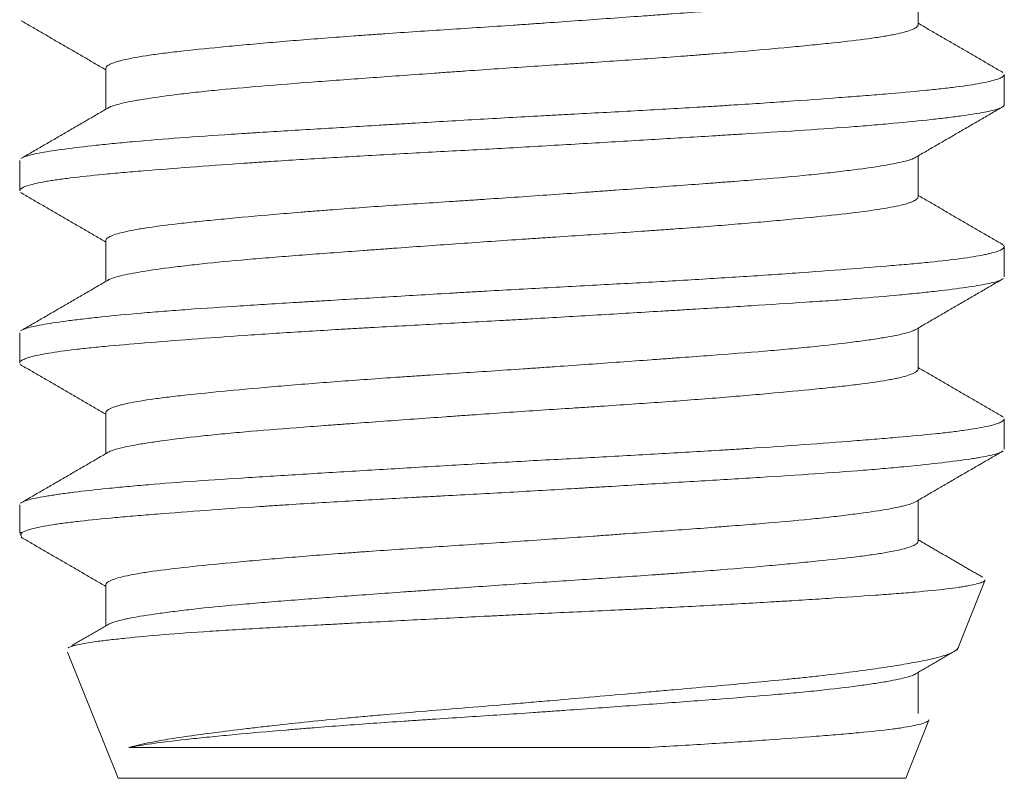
# Model space of a CAD drawing. Header units: millimetres. Extents: x 25 to 1460, y 35 to 806.
# Tile 23 of 46: x 761.68 to 765.68, y 411.65 to 414.74. Entities that reach past the tile are written whole.
import ezdxf

# ---------------------------------------------------------------- set-up
doc = ezdxf.new("R2010")
doc.units = ezdxf.units.MM
doc.layers.add('1', color=7, linetype='Continuous', true_color=0xffffff)

msp = doc.modelspace()

# ---------------------------------------------------------------- linework, layer by layer
at = {"layer": '1', "color": 155, "linetype": 'Continuous', "lineweight": 18}
for p, q in [((765.3267, 414.7179), (765.3267, 414.8847)), ((762.0267, 414.5413), (762.0267, 414.3744)), ((765.6767, 414.3934), (765.6767, 414.5154)), ((765.3267, 414.0176), (765.3267, 414.1846)), ((761.6767, 414.1658), (761.6767, 414.0429)), ((762.0267, 413.8412), (762.0267, 413.6744)), ((765.6767, 413.6935), (765.6767, 413.8158)), ((761.6767, 413.4654), (761.6767, 413.3435)), ((765.3267, 413.3181), (765.3267, 413.4846)), ((762.0267, 413.141), (762.0267, 412.9743)), ((765.6767, 412.993), (765.6767, 413.1156)), ((765.3267, 412.6176), (765.3267, 412.7846)), ((761.6767, 412.766), (761.6767, 412.6545)), ((761.6869, 412.6545), (761.6767, 412.6545)), ((761.6767, 412.6545), (761.6858, 412.6316)), ((765.4853, 412.176), (765.5966, 412.4544)), ((762.0267, 412.4414), (762.0267, 412.2743)), ((761.8715, 412.1673), (762.0767, 411.6545)), ((765.3267, 411.9179), (765.3267, 412.0847)), ((765.2767, 411.6545), (765.371, 411.8903)), ((764.2214, 411.7795), (762.12, 411.7795)), ((765.2767, 411.6545), (762.0767, 411.6545))]:
    msp.add_line(p, q, dxfattribs=at)
for points, knots in [([(765.314, 414.8773), (765.3089, 414.8746), (765.3021, 414.8719), (765.2892, 414.8677), (765.2843, 414.8662), (765.2737, 414.8634), (765.2679, 414.8619), (765.2373, 414.8547), (765.2061, 414.8489), (765.1496, 414.8399), (765.1291, 414.8368), (765.0959, 414.8322), (765.0843, 414.8307), (765.0606, 414.8276), (765.0484, 414.826), (764.9856, 414.8183), (764.93, 414.8121), (764.8386, 414.8031), (764.8069, 414.8001), (764.7406, 414.7942), (764.706, 414.7913), (764.5996, 414.7826), (764.5252, 414.7769), (764.4084, 414.7682), (764.3487, 414.7638), (764.2871, 414.7593), (764.2455, 414.7563), (764.2245, 414.7547), (764.1191, 414.7471), (764.0335, 414.7409), (763.9032, 414.7316), (763.8377, 414.727), (763.7714, 414.7223), (763.727, 414.7193), (763.7047, 414.7178), (763.5932, 414.7102), (763.4171, 414.6987), (763.2455, 414.6874), (763.1396, 414.68), (763.1186, 414.6786), (763.0769, 414.6756), (763.0564, 414.6741), (762.9952, 414.6697), (762.9553, 414.6667), (762.8381, 414.6576), (762.7634, 414.6515), (762.6742, 414.6437), (762.6566, 414.6421), (762.6219, 414.639), (762.6049, 414.6375), (762.555, 414.6329), (762.523, 414.6299), (762.431, 414.621), (762.3749, 414.6153), (762.3114, 414.6081), (762.299, 414.6066), (762.275, 414.6037), (762.2634, 414.6022), (762.2297, 414.5979), (762.209, 414.595), (762.1517, 414.5861), (762.1199, 414.5802), (762.0885, 414.5725), (762.0826, 414.5709), (762.0717, 414.5678), (762.0666, 414.5663), (762.0529, 414.5616), (762.0455, 414.5585), (762.0311, 414.5504), (762.0267, 414.5456), (762.0267, 414.5409)], [0, 0, 0, 0, 0.025362, 0.025362, 0.038683, 0.038683, 0.052003, 0.052003, 0.105286, 0.105286, 0.131927, 0.131927, 0.145247, 0.145247, 0.158568, 0.158568, 0.21185, 0.21185, 0.238491, 0.238491, 0.265132, 0.265132, 0.318414, 0.318414, 0.345055, 0.358376, 0.358376, 0.371697, 0.371697, 0.424979, 0.424979, 0.45162, 0.46494, 0.46494, 0.478261, 0.478261, 0.531543, 0.584825, 0.584825, 0.598146, 0.598146, 0.611466, 0.611466, 0.638107, 0.638107, 0.69139, 0.69139, 0.70471, 0.70471, 0.718031, 0.718031, 0.744672, 0.744672, 0.797954, 0.797954, 0.811275, 0.811275, 0.824595, 0.824595, 0.851236, 0.851236, 0.904518, 0.904518, 0.917839, 0.917839, 0.931159, 0.931159, 0.957801, 0.957801, 1, 1, 1, 1]), ([(762.0369, 414.3803), (762.0373, 414.3805), (762.0377, 414.3808), (762.0483, 414.3866), (762.0652, 414.3922), (762.1004, 414.4006), (762.1138, 414.4035), (762.1365, 414.4078), (762.1445, 414.4093), (762.1612, 414.4122), (762.17, 414.4137), (762.2157, 414.4211), (762.258, 414.4271), (762.3302, 414.4361), (762.3684, 414.4407), (762.4099, 414.4452), (762.4383, 414.4482), (762.4529, 414.4498), (762.5272, 414.4572), (762.5909, 414.4629), (762.7269, 414.4742), (762.7991, 414.4798), (762.9522, 414.4913), (763.0311, 414.4971), (763.1934, 414.5089), (763.2767, 414.515), (763.3838, 414.5226), (763.4054, 414.5242), (763.4486, 414.5273), (763.4702, 414.5288), (763.5349, 414.5334), (763.5781, 414.5364), (763.7076, 414.5453), (763.7939, 414.551), (763.9018, 414.558), (763.9234, 414.5594), (763.9666, 414.5623), (763.9881, 414.5637), (764.0521, 414.5679), (764.0942, 414.5707), (764.2188, 414.5792), (764.2997, 414.5849), (764.3978, 414.5923), (764.4173, 414.5938), (764.456, 414.5968), (764.4753, 414.5983), (764.5322, 414.6028), (764.5691, 414.6059), (764.6765, 414.6149), (764.7438, 414.621), (764.8384, 414.6299), (764.8689, 414.6328), (764.913, 414.6372), (764.9274, 414.6386), (764.9554, 414.6415), (764.969, 414.6429), (765.0354, 414.65), (765.0826, 414.6556), (765.1449, 414.6641), (765.1642, 414.667), (765.191, 414.6714), (765.1995, 414.6728), (765.2158, 414.6758), (765.2236, 414.6773), (765.2601, 414.6848), (765.2826, 414.6908), (765.3064, 414.6999), (765.3159, 414.7045), (765.3215, 414.709), (765.3244, 414.7121), (765.3255, 414.7136), (765.3265, 414.7161), (765.3267, 414.7171), (765.3267, 414.7181)], [0, 0, 0, 0, 0.002082, 0.002082, 0.054144, 0.054144, 0.080175, 0.080175, 0.09319, 0.09319, 0.106206, 0.106206, 0.158267, 0.158267, 0.184298, 0.197314, 0.197314, 0.210329, 0.210329, 0.262391, 0.262391, 0.314452, 0.314452, 0.366514, 0.366514, 0.418576, 0.418576, 0.431591, 0.431591, 0.444606, 0.444606, 0.470637, 0.470637, 0.522699, 0.522699, 0.535714, 0.535714, 0.54873, 0.54873, 0.574761, 0.574761, 0.626822, 0.626822, 0.639838, 0.639838, 0.652853, 0.652853, 0.678884, 0.678884, 0.730945, 0.730945, 0.756976, 0.756976, 0.769992, 0.769992, 0.783007, 0.783007, 0.835069, 0.835069, 0.8611, 0.8611, 0.874115, 0.874115, 0.88713, 0.88713, 0.939192, 0.939192, 0.965223, 0.978238, 0.978238, 0.991254, 0.991254, 1, 1, 1, 1]), ([(761.6863, 414.1768), (761.6907, 414.1792), (761.6966, 414.1815), (761.7112, 414.1862), (761.72, 414.1886), (761.7404, 414.1933), (761.7521, 414.1957), (761.7917, 414.2029), (761.8235, 414.2078), (761.8976, 414.2177), (761.9399, 414.2227), (762.0112, 414.2305), (762.0363, 414.233), (762.0893, 414.2383), (762.1168, 414.2408), (762.2026, 414.2485), (762.2639, 414.2535), (762.3946, 414.2632), (762.464, 414.2679), (762.5561, 414.2739), (762.5748, 414.2751), (762.6123, 414.2774), (762.6691, 414.281), (762.7272, 414.2846), (762.8454, 414.2918), (762.9267, 414.2968), (763.0522, 414.3043), (763.0947, 414.3069), (763.1594, 414.3108), (763.1811, 414.3121), (763.2245, 414.3147), (763.2462, 414.316), (763.355, 414.3224), (763.4427, 414.3276), (763.619, 414.3379), (763.7078, 414.3428), (763.8194, 414.3489), (763.8418, 414.3501), (763.8863, 414.3525), (763.9528, 414.3561), (764.0185, 414.3596), (764.1488, 414.3666), (764.2342, 414.3713), (764.3603, 414.3785), (764.4019, 414.3809), (764.4639, 414.3846), (764.4845, 414.3859), (764.5252, 414.3884), (764.5453, 414.3897), (764.6451, 414.3959), (764.7981, 414.4061), (764.9382, 414.4165), (765.0217, 414.4229), (765.0382, 414.4241), (765.0707, 414.4267), (765.0866, 414.4279), (765.1335, 414.4316), (765.1636, 414.4341), (765.2502, 414.4412), (765.3033, 414.4459), (765.376, 414.453), (765.399, 414.4554), (765.4427, 414.4602), (765.4634, 414.4627), (765.5209, 414.47), (765.5861, 414.4799), (765.6292, 414.4903), (765.6529, 414.4981), (765.6594, 414.5007), (765.6693, 414.5059), (765.6727, 414.5085), (765.676, 414.5127), (765.6767, 414.5144), (765.6767, 414.5161)], [0, 0, 0, 0, 0.022067, 0.022067, 0.043958, 0.043958, 0.065849, 0.065849, 0.109632, 0.109632, 0.153415, 0.153415, 0.175306, 0.175306, 0.197198, 0.197198, 0.240981, 0.240981, 0.284764, 0.284764, 0.295709, 0.295709, 0.306655, 0.328546, 0.328546, 0.372329, 0.372329, 0.394221, 0.394221, 0.405166, 0.405166, 0.416112, 0.416112, 0.459895, 0.459895, 0.503678, 0.503678, 0.514623, 0.514623, 0.525569, 0.547461, 0.547461, 0.591243, 0.591243, 0.613135, 0.613135, 0.624081, 0.624081, 0.635026, 0.635026, 0.678809, 0.722592, 0.722592, 0.733538, 0.733538, 0.744483, 0.744483, 0.766375, 0.766375, 0.810158, 0.810158, 0.832049, 0.832049, 0.85394, 0.85394, 0.897723, 0.941506, 0.941506, 0.963398, 0.963398, 0.985289, 0.985289, 1, 1, 1, 1]), ([(765.6767, 414.3929), (765.6767, 414.3923), (765.6766, 414.3916), (765.6755, 414.3885), (765.6733, 414.3861), (765.6676, 414.3825), (765.6653, 414.3813), (765.66, 414.3789), (765.657, 414.3777), (765.6402, 414.3718), (765.621, 414.3671), (765.5713, 414.3577), (765.5409, 414.3528), (765.4955, 414.3466), (765.4861, 414.3453), (765.4666, 414.3428), (765.4364, 414.339), (765.4034, 414.3352), (765.3338, 414.3275), (765.2826, 414.3224), (765.1986, 414.3147), (765.1693, 414.3121), (765.1236, 414.3083), (765.108, 414.3071), (765.0764, 414.3046), (765.0604, 414.3033), (764.9791, 414.2972), (764.842, 414.2878), (764.6912, 414.2784), (764.5926, 414.2723), (764.5726, 414.2711), (764.5323, 414.2686), (764.4716, 414.2649), (764.4099, 414.2612), (764.2852, 414.2537), (764.2004, 414.2486), (764.0707, 414.2408), (764.0271, 414.2382), (763.9389, 414.233), (763.8943, 414.2304), (763.761, 414.2226), (763.6724, 414.2176), (763.4958, 414.208), (763.4077, 414.2033), (763.2761, 414.1962), (763.2321, 414.1939), (763.1456, 414.1891), (763.1028, 414.1867), (762.9764, 414.1795), (762.8942, 414.1747), (762.7744, 414.1672), (762.735, 414.1647), (762.6767, 414.1609), (762.6574, 414.1596), (762.6192, 414.157), (762.6002, 414.1557), (762.5068, 414.1492), (762.436, 414.1441), (762.3023, 414.1339), (762.2392, 414.1289), (762.1653, 414.1229), (762.1508, 414.1217), (762.1223, 414.1193), (762.1082, 414.1181), (762.0672, 414.1145), (762.0412, 414.1121), (761.967, 414.105), (761.9227, 414.1003), (761.8639, 414.093), (761.8456, 414.0906), (761.82, 414.0869), (761.8119, 414.0856), (761.7962, 414.0831), (761.7886, 414.0818), (761.7529, 414.0754), (761.7077, 414.0651), (761.6854, 414.0547), (761.6788, 414.0484), (761.6779, 414.0471), (761.6769, 414.0449), (761.6767, 414.0439), (761.6767, 414.0429)], [0, 0, 0, 0, 0.005769, 0.005769, 0.026977, 0.026977, 0.037581, 0.037581, 0.048185, 0.048185, 0.090601, 0.090601, 0.133017, 0.133017, 0.143621, 0.143621, 0.154225, 0.175433, 0.175433, 0.217849, 0.217849, 0.239057, 0.239057, 0.249661, 0.249661, 0.260265, 0.260265, 0.302681, 0.345097, 0.345097, 0.355701, 0.355701, 0.366305, 0.387513, 0.387513, 0.429929, 0.429929, 0.451137, 0.451137, 0.472345, 0.472345, 0.514761, 0.514761, 0.557177, 0.557177, 0.578385, 0.578385, 0.599593, 0.599593, 0.642009, 0.642009, 0.663217, 0.663217, 0.673821, 0.673821, 0.684425, 0.684425, 0.726841, 0.726841, 0.769257, 0.769257, 0.779861, 0.779861, 0.790465, 0.790465, 0.811673, 0.811673, 0.854089, 0.854089, 0.875297, 0.875297, 0.885901, 0.885901, 0.896505, 0.896505, 0.938921, 0.981337, 0.981337, 0.991941, 0.991941, 1, 1, 1, 1]), ([(765.3159, 414.1784), (765.3062, 414.1728), (765.2901, 414.1674), (765.256, 414.159), (765.2425, 414.1561), (765.212, 414.1502), (765.1951, 414.1472), (765.1399, 414.1382), (765.0969, 414.1321), (765.0234, 414.1229), (764.9973, 414.1198), (764.9558, 414.1151), (764.9416, 414.1136), (764.9126, 414.1105), (764.8977, 414.1089), (764.8222, 414.1014), (764.7572, 414.0956), (764.6527, 414.0869), (764.6167, 414.0841), (764.5609, 414.0797), (764.542, 414.0783), (764.5037, 414.0754), (764.4844, 414.0739), (764.387, 414.0666), (764.3064, 414.0607), (764.1818, 414.0516), (764.1185, 414.047), (764.0538, 414.0424), (764.0103, 414.0392), (763.9884, 414.0377), (763.879, 414.0299), (763.7913, 414.0237), (763.6592, 414.0147), (763.5931, 414.0102), (763.5269, 414.0059), (763.4827, 414.003), (763.4605, 414.0015), (763.3502, 413.9943), (763.2642, 413.9886), (763.0963, 413.9771), (763.0145, 413.9712), (762.9149, 413.9635), (762.8952, 413.962), (762.8563, 413.9589), (762.8372, 413.9574), (762.7806, 413.9528), (762.7439, 413.9497), (762.637, 413.9405), (762.5699, 413.9343), (762.4915, 413.9268), (762.476, 413.9253), (762.4459, 413.9224), (762.4313, 413.9209), (762.3884, 413.9165), (762.3613, 413.9137), (762.2843, 413.9051), (762.2388, 413.8993), (762.1795, 413.8905), (762.1612, 413.8875), (762.1283, 413.8815), (762.1135, 413.8784), (762.0744, 413.8693), (762.0552, 413.8631), (762.0397, 413.8553), (762.0371, 413.8538), (762.0326, 413.8506), (762.0309, 413.8491), (762.0277, 413.8453), (762.0267, 413.8432), (762.0267, 413.841)], [0, 0, 0, 0, 0.05102, 0.05102, 0.077594, 0.077594, 0.104167, 0.104167, 0.157313, 0.157313, 0.183886, 0.183886, 0.197173, 0.197173, 0.210459, 0.210459, 0.263605, 0.263605, 0.290179, 0.290179, 0.303465, 0.303465, 0.316752, 0.316752, 0.369898, 0.369898, 0.396471, 0.409758, 0.409758, 0.423044, 0.423044, 0.47619, 0.47619, 0.502764, 0.51605, 0.51605, 0.529337, 0.529337, 0.582483, 0.582483, 0.635629, 0.635629, 0.648916, 0.648916, 0.662202, 0.662202, 0.688776, 0.688776, 0.741922, 0.741922, 0.755208, 0.755208, 0.768495, 0.768495, 0.795068, 0.795068, 0.848214, 0.848214, 0.874787, 0.874787, 0.901361, 0.901361, 0.954507, 0.954507, 0.967793, 0.967793, 0.98108, 0.98108, 1, 1, 1, 1]), ([(762.0365, 413.6801), (762.0401, 413.6822), (762.0448, 413.6844), (762.0579, 413.6894), (762.0669, 413.6922), (762.0994, 413.7008), (762.1554, 413.7122), (762.2361, 413.724), (762.2945, 413.7316), (762.3066, 413.7332), (762.3314, 413.7362), (762.3442, 413.7377), (762.3833, 413.7423), (762.4106, 413.7453), (762.4963, 413.7543), (762.5583, 413.7601), (762.659, 413.7686), (762.6939, 413.7715), (762.7653, 413.7771), (762.8017, 413.78), (762.9135, 413.7885), (762.9911, 413.7942), (763.092, 413.8016), (763.1124, 413.8031), (763.1536, 413.806), (763.1744, 413.8076), (763.2371, 413.8121), (763.2792, 413.8151), (763.406, 413.8242), (763.4915, 413.8303), (763.6211, 413.8393), (763.6646, 413.8423), (763.7302, 413.8467), (763.7521, 413.8482), (763.7956, 413.8511), (763.8173, 413.8525), (763.9252, 413.8596), (764.0102, 413.8651), (764.1358, 413.8736), (764.1773, 413.8764), (764.239, 413.8807), (764.2595, 413.8822), (764.3002, 413.8851), (764.3204, 413.8866), (764.4199, 413.8939), (764.496, 413.8998), (764.605, 413.9089), (764.6582, 413.9134), (764.7095, 413.918), (764.7432, 413.921), (764.7598, 413.9225), (764.8411, 413.9301), (764.9008, 413.9358), (765.01, 413.9471), (765.0594, 413.9527), (765.1474, 413.9642), (765.2222, 413.9757), (765.2718, 413.9877), (765.2946, 413.9954), (765.2988, 413.9969), (765.3062, 414), (765.3095, 414.0015), (765.3181, 414.0061), (765.3221, 414.0091), (765.3259, 414.0142), (765.3267, 414.0162), (765.3267, 414.0182)], [0, 0, 0, 0, 0.020175, 0.020175, 0.046173, 0.046173, 0.09817, 0.150166, 0.150166, 0.163166, 0.163166, 0.176165, 0.176165, 0.202163, 0.202163, 0.25416, 0.25416, 0.280158, 0.280158, 0.306156, 0.306156, 0.358153, 0.358153, 0.371152, 0.371152, 0.384151, 0.384151, 0.41015, 0.41015, 0.462146, 0.462146, 0.488145, 0.488145, 0.501144, 0.501144, 0.514143, 0.514143, 0.56614, 0.56614, 0.592138, 0.592138, 0.605137, 0.605137, 0.618136, 0.618136, 0.670133, 0.670133, 0.696131, 0.709131, 0.709131, 0.72213, 0.72213, 0.774126, 0.774126, 0.826123, 0.826123, 0.87812, 0.930116, 0.930116, 0.943116, 0.943116, 0.956115, 0.956115, 0.982113, 0.982113, 1, 1, 1, 1]), ([(761.6852, 413.4761), (761.6868, 413.4771), (761.6887, 413.4781), (761.6962, 413.4814), (761.7031, 413.4838), (761.7279, 413.4909), (761.7724, 413.5003), (761.8391, 413.51), (761.8878, 413.5163), (761.8979, 413.5175), (761.9188, 413.5201), (761.9296, 413.5214), (761.9629, 413.5252), (761.9862, 413.5278), (762.0598, 413.5355), (762.1135, 413.5407), (762.201, 413.5483), (762.2313, 413.5508), (762.2785, 413.5545), (762.2946, 413.5558), (762.3273, 413.5582), (762.3439, 413.5594), (762.4281, 413.5655), (762.5693, 413.5749), (762.723, 413.5844), (762.8231, 413.5905), (762.8433, 413.5917), (762.8842, 413.5942), (762.9048, 413.5954), (762.967, 413.5992), (763.0088, 413.6017), (763.1353, 413.6093), (763.2209, 413.6145), (763.3513, 413.6222), (763.3951, 413.6248), (763.4614, 413.6287), (763.4835, 413.63), (763.528, 413.6326), (763.5504, 413.6339), (763.6622, 413.6403), (763.751, 413.6452), (763.9273, 413.6547), (764.0148, 413.6594), (764.1451, 413.6664), (764.1885, 413.6688), (764.2746, 413.6736), (764.317, 413.676), (764.4422, 413.6833), (764.5232, 413.6882), (764.6801, 413.6982), (764.756, 413.7034), (764.9025, 413.7138), (764.9715, 413.719), (765.1012, 413.729), (765.162, 413.7339), (765.2469, 413.741), (765.2741, 413.7434), (765.3134, 413.747), (765.3261, 413.7482), (765.351, 413.7506), (765.3631, 413.7517), (765.4218, 413.7577), (765.4634, 413.7625), (765.5361, 413.7723), (765.5672, 413.7773), (765.5993, 413.7837), (765.6053, 413.785), (765.6167, 413.7876), (765.6326, 413.7915), (765.6452, 413.7954), (765.6659, 413.8031), (765.6739, 413.8083), (765.6771, 413.8158), (765.6768, 413.8183), (765.6739, 413.822), (765.6726, 413.8232), (765.6699, 413.8251), (765.6689, 413.8257), (765.6677, 413.8264)], [0, 0, 0, 0, 0.008647, 0.008647, 0.029841, 0.029841, 0.072228, 0.114615, 0.114615, 0.125212, 0.125212, 0.135809, 0.135809, 0.157002, 0.157002, 0.19939, 0.19939, 0.220583, 0.220583, 0.23118, 0.23118, 0.241777, 0.241777, 0.284164, 0.326551, 0.326551, 0.337148, 0.337148, 0.347745, 0.347745, 0.368939, 0.368939, 0.411326, 0.411326, 0.432519, 0.432519, 0.443116, 0.443116, 0.453713, 0.453713, 0.4961, 0.4961, 0.538488, 0.538488, 0.559681, 0.559681, 0.580875, 0.580875, 0.623262, 0.623262, 0.665649, 0.665649, 0.708037, 0.708037, 0.750424, 0.750424, 0.771617, 0.771617, 0.782214, 0.782214, 0.792811, 0.792811, 0.835198, 0.835198, 0.877586, 0.877586, 0.888182, 0.888182, 0.898779, 0.919973, 0.919973, 0.96236, 0.96236, 0.983554, 0.983554, 0.994151, 0.994151, 1, 1, 1, 1]), ([(765.6692, 413.6835), (765.6666, 413.6819), (765.6635, 413.6803), (765.654, 413.6764), (765.6468, 413.6741), (765.6293, 413.6694), (765.619, 413.667), (765.5841, 413.6598), (765.5265, 413.6503), (765.4474, 413.6403), (765.3911, 413.6338), (765.3795, 413.6326), (765.3555, 413.63), (765.3433, 413.6287), (765.3056, 413.6248), (765.2794, 413.6222), (765.1975, 413.6145), (765.1385, 413.6094), (765.0436, 413.602), (765.0108, 413.5996), (764.9601, 413.596), (764.9429, 413.5948), (764.9079, 413.5924), (764.8901, 413.5912), (764.8006, 413.5852), (764.6515, 413.5758), (764.4915, 413.5661), (764.3879, 413.5599), (764.367, 413.5586), (764.3249, 413.5561), (764.3036, 413.5548), (764.2397, 413.551), (764.1968, 413.5484), (764.0676, 413.5406), (763.9805, 413.5355), (763.8486, 413.5277), (763.8043, 413.5252), (763.7377, 413.5214), (763.7154, 413.5201), (763.6707, 413.5176), (763.6483, 413.5163), (763.5364, 413.5102), (763.448, 413.5055), (763.2734, 413.4961), (763.1871, 413.4914), (763.0806, 413.4855), (763.0594, 413.4843), (763.0171, 413.4818), (762.9959, 413.4806), (762.933, 413.4769), (762.8918, 413.4745), (762.7705, 413.467), (762.6926, 413.462), (762.5425, 413.4518), (762.4703, 413.4466), (762.3322, 413.4362), (762.2678, 413.4312), (762.1477, 413.4215), (762.0921, 413.4168), (762.0154, 413.4097), (761.991, 413.4073), (761.9444, 413.4025), (761.9225, 413.4001), (761.861, 413.3929), (761.8255, 413.388), (761.7655, 413.3779), (761.7409, 413.3728), (761.7172, 413.3663), (761.7128, 413.365), (761.7048, 413.3624), (761.694, 413.3584), (761.6865, 413.3546), (761.6788, 413.3489), (761.6767, 413.3459), (761.6767, 413.3429)], [0, 0, 0, 0, 0.014306, 0.014306, 0.036113, 0.036113, 0.05792, 0.05792, 0.101535, 0.14515, 0.14515, 0.156054, 0.156054, 0.166957, 0.166957, 0.188765, 0.188765, 0.23238, 0.23238, 0.254187, 0.254187, 0.265091, 0.265091, 0.275994, 0.275994, 0.319609, 0.363224, 0.363224, 0.374128, 0.374128, 0.385031, 0.385031, 0.406839, 0.406839, 0.450454, 0.450454, 0.472261, 0.472261, 0.483165, 0.483165, 0.494068, 0.494068, 0.537683, 0.537683, 0.581298, 0.581298, 0.592202, 0.592202, 0.603105, 0.603105, 0.624913, 0.624913, 0.668528, 0.668528, 0.712142, 0.712142, 0.755757, 0.755757, 0.799372, 0.799372, 0.821179, 0.821179, 0.842987, 0.842987, 0.886602, 0.886602, 0.930216, 0.930216, 0.94112, 0.94112, 0.952024, 0.973831, 0.973831, 1, 1, 1, 1]), ([(765.3173, 413.4792), (765.3156, 413.4782), (765.3137, 413.4771), (765.3086, 413.4747), (765.3051, 413.4732), (765.2934, 413.4689), (765.2839, 413.466), (765.2504, 413.4574), (765.2213, 413.4516), (765.1766, 413.4442), (765.1673, 413.4427), (765.1477, 413.4396), (765.1375, 413.4381), (765.1055, 413.4335), (765.0828, 413.4304), (765.0105, 413.4212), (764.9566, 413.415), (764.8676, 413.4059), (764.8365, 413.4029), (764.7877, 413.3984), (764.771, 413.3969), (764.7374, 413.394), (764.7203, 413.3925), (764.6337, 413.3853), (764.5606, 413.3796), (764.4452, 413.3709), (764.4058, 413.368), (764.3452, 413.3635), (764.3248, 413.362), (764.2835, 413.359), (764.2628, 413.3575), (764.1588, 413.3499), (764.0739, 413.3438), (763.9441, 413.3345), (763.8786, 413.3298), (763.8122, 413.3252), (763.7677, 413.3221), (763.7455, 413.3205), (763.6345, 413.3129), (763.5465, 413.3072), (763.4155, 413.2986), (763.3504, 413.2943), (763.2856, 413.29), (763.2425, 413.2871), (763.221, 413.2856), (763.1144, 413.2783), (763.0323, 413.2725), (762.9137, 413.2635), (762.8749, 413.2604), (762.7988, 413.2543), (762.7615, 413.2512), (762.6522, 413.2419), (762.5844, 413.2357), (762.4587, 413.2237), (762.4008, 413.218), (762.3348, 413.2107), (762.3219, 413.2093), (762.297, 413.2064), (762.2849, 413.2049), (762.25, 413.2006), (762.2284, 413.1977), (762.1681, 413.1889), (762.1343, 413.183), (762.1001, 413.1753), (762.0936, 413.1738), (762.0816, 413.1707), (762.0761, 413.1691), (762.0608, 413.1645), (762.0524, 413.1614), (762.033, 413.1524), (762.0266, 413.1465), (762.0267, 413.1408)], [0, 0, 0, 0, 0.009428, 0.009428, 0.022669, 0.022669, 0.049153, 0.049153, 0.102119, 0.102119, 0.11536, 0.11536, 0.128602, 0.128602, 0.155085, 0.155085, 0.208051, 0.208051, 0.234534, 0.234534, 0.247775, 0.247775, 0.261017, 0.261017, 0.313983, 0.313983, 0.340466, 0.340466, 0.353708, 0.353708, 0.366949, 0.366949, 0.419915, 0.419915, 0.446398, 0.45964, 0.45964, 0.472881, 0.472881, 0.525847, 0.525847, 0.552331, 0.565572, 0.565572, 0.578814, 0.578814, 0.63178, 0.63178, 0.658263, 0.658263, 0.684746, 0.684746, 0.737712, 0.737712, 0.790678, 0.790678, 0.803919, 0.803919, 0.817161, 0.817161, 0.843644, 0.843644, 0.89661, 0.89661, 0.909852, 0.909852, 0.923093, 0.923093, 0.949576, 0.949576, 1, 1, 1, 1]), ([(762.0362, 412.9799), (762.0384, 412.9812), (762.041, 412.9826), (762.0503, 412.9867), (762.0582, 412.9895), (762.087, 412.9979), (762.1127, 413.0036), (762.1531, 413.0108), (762.1616, 413.0123), (762.1794, 413.0152), (762.1887, 413.0167), (762.2178, 413.0212), (762.2387, 413.0242), (762.3054, 413.0332), (762.3554, 413.0393), (762.4387, 413.0483), (762.4679, 413.0513), (762.5138, 413.0558), (762.5295, 413.0572), (762.5612, 413.0602), (762.5773, 413.0616), (762.6591, 413.0688), (762.7285, 413.0743), (762.8386, 413.0828), (762.8762, 413.0856), (762.9342, 413.09), (762.9539, 413.0914), (762.9934, 413.0943), (763.0133, 413.0958), (763.1134, 413.1031), (763.1954, 413.1091), (763.3211, 413.1182), (763.3847, 413.1227), (763.4494, 413.1273), (763.4927, 413.1304), (763.5145, 413.1319), (763.6231, 413.1395), (763.7096, 413.1454), (763.8388, 413.1539), (763.9033, 413.1581), (763.9675, 413.1623), (764.0103, 413.1652), (764.0317, 413.1666), (764.1382, 413.1737), (764.3033, 413.185), (764.4579, 413.1968), (764.5513, 413.2044), (764.5698, 413.2059), (764.6061, 413.209), (764.624, 413.2105), (764.6769, 413.2151), (764.7109, 413.2181), (764.8097, 413.2271), (764.8711, 413.2329), (764.9562, 413.2415), (764.9835, 413.2444), (765.0349, 413.2501), (765.059, 413.2529), (765.127, 413.2614), (765.1664, 413.2671), (765.2082, 413.2744), (765.2161, 413.2759), (765.2313, 413.2789), (765.2385, 413.2804), (765.2588, 413.2849), (765.2707, 413.2879), (765.3011, 413.297), (765.3146, 413.3031), (765.3249, 413.3121), (765.3267, 413.3151), (765.3267, 413.3181), (765.3267, 413.3182), (765.3267, 413.3182)], [0, 0, 0, 0, 0.012266, 0.012266, 0.038254, 0.038254, 0.090229, 0.090229, 0.103222, 0.103222, 0.116216, 0.116216, 0.142204, 0.142204, 0.194179, 0.194179, 0.220166, 0.220166, 0.23316, 0.23316, 0.246154, 0.246154, 0.298129, 0.298129, 0.324116, 0.324116, 0.33711, 0.33711, 0.350104, 0.350104, 0.402079, 0.402079, 0.428067, 0.44106, 0.44106, 0.454054, 0.454054, 0.506029, 0.506029, 0.532017, 0.54501, 0.54501, 0.558004, 0.558004, 0.609979, 0.661954, 0.661954, 0.674948, 0.674948, 0.687942, 0.687942, 0.713929, 0.713929, 0.765904, 0.765904, 0.791892, 0.791892, 0.817879, 0.817879, 0.869854, 0.869854, 0.882848, 0.882848, 0.895842, 0.895842, 0.92183, 0.92183, 0.973805, 0.973805, 0.999792, 0.999792, 1, 1, 1, 1]), ([(761.6844, 412.7757), (761.6914, 412.7799), (761.7162, 412.7888), (761.7615, 412.7977), (761.7988, 412.8038), (761.8067, 412.805), (761.823, 412.8075), (761.8485, 412.8112), (761.8769, 412.8149), (761.9375, 412.8225), (761.983, 412.8276), (762.0588, 412.8353), (762.0853, 412.8379), (762.1271, 412.8418), (762.1414, 412.8431), (762.1705, 412.8456), (762.1852, 412.8469), (762.2604, 412.8533), (762.3244, 412.8581), (762.4599, 412.8676), (762.5315, 412.8723), (762.6446, 412.8795), (762.6834, 412.8819), (762.7618, 412.8867), (762.8015, 412.8892), (762.9223, 412.8965), (763.0049, 412.9015), (763.1319, 412.9091), (763.1748, 412.9117), (763.2616, 412.9169), (763.3057, 412.9195), (763.4377, 412.9273), (763.5259, 412.9325), (763.7026, 412.9426), (763.7911, 412.9474), (763.9242, 412.9545), (763.9688, 412.9569), (764.0568, 412.9616), (764.1004, 412.964), (764.2297, 412.971), (764.3141, 412.9758), (764.438, 412.9831), (764.4789, 412.9855), (764.5395, 412.9893), (764.5596, 412.9905), (764.5995, 412.9931), (764.6194, 412.9944), (764.7173, 413.0007), (764.8666, 413.011), (765.0019, 413.0213), (765.082, 413.0276), (765.0978, 413.0288), (765.1289, 413.0313), (765.1443, 413.0325), (765.1893, 413.0362), (765.218, 413.0386), (765.3006, 413.0457), (765.3507, 413.0504), (765.4185, 413.0575), (765.4399, 413.0599), (765.4701, 413.0635), (765.4799, 413.0648), (765.4988, 413.0672), (765.5079, 413.0685), (765.5518, 413.0747), (765.6101, 413.0848), (765.6459, 413.0951), (765.661, 413.1016), (765.6637, 413.1029), (765.6683, 413.1055), (765.6703, 413.1068), (765.6749, 413.1107), (765.6765, 413.1133), (765.6767, 413.1158), (765.6767, 413.1159), (765.6767, 413.116)], [0, 0, 0, 0, 0.039106, 0.082751, 0.082751, 0.093663, 0.093663, 0.104574, 0.126397, 0.126397, 0.170042, 0.170042, 0.191865, 0.191865, 0.202776, 0.202776, 0.213687, 0.213687, 0.257332, 0.257332, 0.300978, 0.300978, 0.3228, 0.3228, 0.344623, 0.344623, 0.388268, 0.388268, 0.410091, 0.410091, 0.431913, 0.431913, 0.475559, 0.475559, 0.519204, 0.519204, 0.541027, 0.541027, 0.562849, 0.562849, 0.606494, 0.606494, 0.628317, 0.628317, 0.639228, 0.639228, 0.65014, 0.65014, 0.693785, 0.73743, 0.73743, 0.748341, 0.748341, 0.759253, 0.759253, 0.781075, 0.781075, 0.824721, 0.824721, 0.846543, 0.846543, 0.857455, 0.857455, 0.868366, 0.868366, 0.912011, 0.955656, 0.955656, 0.966568, 0.966568, 0.977479, 0.977479, 0.999302, 0.999302, 1, 1, 1, 1]), ([(765.6679, 412.9827), (765.6669, 412.9821), (765.6658, 412.9815), (765.6549, 412.9762), (765.6394, 412.9716), (765.6075, 412.9645), (765.5954, 412.9622), (765.5751, 412.9586), (765.568, 412.9574), (765.553, 412.9549), (765.5451, 412.9537), (765.504, 412.9475), (765.4659, 412.9426), (765.3797, 412.9324), (765.3315, 412.9273), (765.2517, 412.9195), (765.2238, 412.917), (765.1654, 412.9118), (765.1353, 412.9093), (765.0419, 412.9018), (764.9759, 412.897), (764.8363, 412.8876), (764.7628, 412.8829), (764.6467, 412.8756), (764.6074, 412.8732), (764.5278, 412.8684), (764.4875, 412.8659), (764.365, 412.8585), (764.2814, 412.8535), (764.1527, 412.8457), (764.1093, 412.8431), (764.0435, 412.8392), (764.0214, 412.8379), (763.9773, 412.8353), (763.9553, 412.834), (763.8451, 412.8275), (763.7568, 412.8224), (763.5799, 412.8125), (763.4914, 412.8078), (763.3805, 412.8018), (763.3583, 412.8007), (763.3143, 412.7983), (763.2486, 412.7948), (763.1839, 412.7912), (763.056, 412.7841), (762.9726, 412.7793), (762.8502, 412.7719), (762.8098, 412.7695), (762.7501, 412.7657), (762.7302, 412.7644), (762.6911, 412.7618), (762.6717, 412.7605), (762.5761, 412.7541), (762.5033, 412.749), (762.3648, 412.7387), (762.2991, 412.7336), (762.2215, 412.7275), (762.2062, 412.7262), (762.1762, 412.7238), (762.1322, 412.7202), (762.0911, 412.7166), (762.0124, 412.7095), (761.9649, 412.7048), (761.901, 412.6976), (761.881, 412.6952), (761.8528, 412.6915), (761.8437, 412.6903), (761.8263, 412.6878), (761.8179, 412.6865), (761.7779, 412.6803), (761.7256, 412.6701), (761.6959, 412.6597), (761.6869, 412.6545)], [0, 0, 0, 0, 0.005425, 0.005425, 0.050633, 0.050633, 0.073237, 0.073237, 0.084539, 0.084539, 0.095841, 0.095841, 0.141049, 0.141049, 0.186257, 0.186257, 0.208861, 0.208861, 0.231465, 0.231465, 0.276673, 0.276673, 0.321881, 0.321881, 0.344485, 0.344485, 0.367089, 0.367089, 0.412297, 0.412297, 0.434901, 0.434901, 0.446203, 0.446203, 0.457505, 0.457505, 0.502712, 0.502712, 0.54792, 0.54792, 0.559222, 0.559222, 0.570524, 0.593128, 0.593128, 0.638336, 0.638336, 0.66094, 0.66094, 0.672242, 0.672242, 0.683544, 0.683544, 0.728752, 0.728752, 0.77396, 0.77396, 0.785262, 0.785262, 0.796564, 0.819168, 0.819168, 0.864376, 0.864376, 0.88698, 0.88698, 0.898282, 0.898282, 0.909584, 0.909584, 0.954792, 1, 1, 1, 1]), ([(765.3167, 412.7788), (765.3087, 412.7741), (765.2958, 412.7694), (765.2727, 412.7631), (765.267, 412.7617), (765.2545, 412.7588), (765.2478, 412.7573), (765.2266, 412.7529), (765.2108, 412.7499), (765.1587, 412.741), (765.1177, 412.735), (765.0585, 412.7273), (765.0463, 412.7258), (765.021, 412.7226), (765.008, 412.7211), (764.9677, 412.7164), (764.9397, 412.7133), (764.8518, 412.7042), (764.7882, 412.6983), (764.6856, 412.6896), (764.6501, 412.6867), (764.595, 412.6824), (764.5764, 412.6809), (764.5389, 412.678), (764.5199, 412.6766), (764.4242, 412.6693), (764.3446, 412.6635), (764.2209, 412.6545), (764.179, 412.6514), (764.1149, 412.6468), (764.0933, 412.6452), (764.0501, 412.6421), (764.0284, 412.6405), (763.92, 412.6328), (763.8326, 412.6266), (763.7006, 412.6175), (763.6564, 412.6145), (763.5677, 412.6086), (763.523, 412.6056), (763.3909, 412.597), (763.3045, 412.5913), (763.1776, 412.5827), (763.1147, 412.5783), (763.0529, 412.5739), (763.0119, 412.5709), (762.9915, 412.5694), (762.891, 412.5618), (762.8146, 412.5557), (762.7058, 412.5465), (762.6529, 412.5418), (762.6021, 412.5372), (762.5688, 412.5341), (762.5524, 412.5326), (762.4719, 412.525), (762.4132, 412.5192), (762.3071, 412.5078), (762.2596, 412.502), (762.2075, 412.4947), (762.1975, 412.4932), (762.1783, 412.4902), (762.1692, 412.4887), (762.143, 412.4843), (762.1273, 412.4813), (762.0851, 412.4722), (762.0636, 412.466), (762.0454, 412.4582), (762.0422, 412.4566), (762.0366, 412.4535), (762.0343, 412.4519), (762.0288, 412.4473), (762.0268, 412.4443), (762.0267, 412.4412), (762.0267, 412.4411), (762.0267, 412.441)], [0, 0, 0, 0, 0.044143, 0.044143, 0.057407, 0.057407, 0.070671, 0.070671, 0.097199, 0.097199, 0.150255, 0.150255, 0.163519, 0.163519, 0.176783, 0.176783, 0.203311, 0.203311, 0.256367, 0.256367, 0.282895, 0.282895, 0.296159, 0.296159, 0.309423, 0.309423, 0.362479, 0.362479, 0.389007, 0.389007, 0.402271, 0.402271, 0.415535, 0.415535, 0.468591, 0.468591, 0.495119, 0.495119, 0.521647, 0.521647, 0.574703, 0.574703, 0.601231, 0.614495, 0.614495, 0.627759, 0.627759, 0.680815, 0.680815, 0.707343, 0.720607, 0.720607, 0.733871, 0.733871, 0.786927, 0.786927, 0.839983, 0.839983, 0.853247, 0.853247, 0.866511, 0.866511, 0.893039, 0.893039, 0.946095, 0.946095, 0.959359, 0.959359, 0.972623, 0.972623, 0.999151, 0.999151, 1, 1, 1, 1]), ([(761.6869, 412.6545), (761.6828, 412.6501), (761.6812, 412.6458), (761.6822, 412.6409), (761.6824, 412.6402), (761.6827, 412.6395)], [0, 0, 0, 0, 0.859107, 0.859107, 1, 1, 1, 1]), ([(762.0357, 412.2796), (762.041, 412.2829), (762.0487, 412.2862), (762.0672, 412.2923), (762.0774, 412.2951), (762.0953, 412.2994), (762.1017, 412.3008), (762.1153, 412.3037), (762.1224, 412.3052), (762.1603, 412.3124), (762.1967, 412.3182), (762.2603, 412.3272), (762.2944, 412.3317), (762.3319, 412.3363), (762.3577, 412.3393), (762.371, 412.3409), (762.4388, 412.3485), (762.4977, 412.3544), (762.5932, 412.363), (762.6427, 412.3673), (762.6949, 412.3715), (762.7302, 412.3744), (762.7482, 412.3758), (762.8395, 412.3829), (762.9911, 412.3943), (763.1539, 412.4061), (763.2591, 412.4137), (763.2804, 412.4152), (763.3228, 412.4183), (763.3441, 412.4198), (763.408, 412.4244), (763.4508, 412.4274), (763.5795, 412.4365), (763.6659, 412.4425), (763.7964, 412.4511), (763.8402, 412.454), (763.9266, 412.4597), (763.9693, 412.4625), (764.0963, 412.4709), (764.1793, 412.4765), (764.2808, 412.4837), (764.301, 412.4851), (764.3412, 412.4881), (764.3612, 412.4896), (764.4204, 412.494), (764.4589, 412.497), (764.5716, 412.506), (764.6429, 412.512), (764.7442, 412.5211), (764.777, 412.5241), (764.8407, 412.5301), (764.8712, 412.533), (764.9585, 412.5417), (765.0112, 412.5472), (765.0821, 412.5557), (765.1044, 412.5585), (765.1357, 412.5628), (765.1458, 412.5643), (765.1652, 412.5672), (765.1745, 412.5687), (765.2188, 412.576), (765.2476, 412.5819), (765.2813, 412.5909), (765.2957, 412.5955), (765.3064, 412.6001), (765.3127, 412.6031), (765.3154, 412.6047), (765.3237, 412.6103), (765.3267, 412.6142), (765.3267, 412.6181)], [0, 0, 0, 0, 0.030744, 0.030744, 0.05671, 0.05671, 0.069693, 0.069693, 0.082676, 0.082676, 0.134607, 0.134607, 0.160573, 0.173556, 0.173556, 0.186539, 0.186539, 0.238471, 0.238471, 0.264437, 0.27742, 0.27742, 0.290403, 0.290403, 0.342335, 0.394267, 0.394267, 0.40725, 0.40725, 0.420233, 0.420233, 0.446199, 0.446199, 0.49813, 0.49813, 0.524096, 0.524096, 0.550062, 0.550062, 0.601994, 0.601994, 0.614977, 0.614977, 0.62796, 0.62796, 0.653926, 0.653926, 0.705858, 0.705858, 0.731824, 0.731824, 0.75779, 0.75779, 0.809722, 0.809722, 0.835688, 0.835688, 0.848671, 0.848671, 0.861654, 0.861654, 0.913585, 0.913585, 0.939551, 0.952534, 0.952534, 0.965517, 0.965517, 1, 1, 1, 1]), ([(761.8732, 412.1852), (761.8761, 412.187), (761.8803, 412.1888), (761.8888, 412.1917), (761.8925, 412.1928), (761.9008, 412.195), (761.9054, 412.1961), (761.9303, 412.2016), (761.9569, 412.206), (762.0063, 412.2128), (762.0244, 412.215), (762.054, 412.2185), (762.0643, 412.2197), (762.0857, 412.222), (762.0968, 412.2232), (762.1542, 412.2291), (762.2056, 412.2338), (762.3191, 412.2432), (762.3812, 412.2477), (762.4658, 412.2533), (762.483, 412.2544), (762.5181, 412.2566), (762.5713, 412.2599), (762.6267, 412.2631), (762.74, 412.2696), (762.8192, 412.2739), (762.9227, 412.2795), (762.9437, 412.2806), (762.986, 412.2829), (763.0074, 412.284), (763.0719, 412.2875), (763.1153, 412.2898), (763.2467, 412.2967), (763.3357, 412.3014), (763.4716, 412.3084), (763.5173, 412.3107), (763.5864, 412.3142), (763.6095, 412.3153), (763.6558, 412.3176), (763.6788, 412.3187), (763.7939, 412.3243), (763.8853, 412.3285), (764.0211, 412.3348), (764.0663, 412.337), (764.1336, 412.3401), (764.156, 412.3412), (764.2008, 412.3433), (764.2231, 412.3444), (764.3341, 412.3498), (764.5057, 412.3586), (764.6659, 412.3676), (764.7624, 412.3734), (764.7815, 412.3746), (764.8193, 412.3769), (764.875, 412.3803), (764.9281, 412.3837), (765.0307, 412.3904), (765.0944, 412.3947), (765.1828, 412.401), (765.2111, 412.4031), (765.2518, 412.4063), (765.265, 412.4073), (765.2906, 412.4095), (765.303, 412.4105), (765.3633, 412.4158), (765.4055, 412.42), (765.46, 412.4266), (765.4767, 412.4288), (765.4996, 412.4321), (765.5068, 412.4333), (765.5205, 412.4355), (765.527, 412.4367), (765.5571, 412.4424), (765.5746, 412.4469), (765.5935, 412.4546), (765.598, 412.4577), (765.5992, 412.4608)], [0, 0, 0, 0, 0.019788, 0.019788, 0.031912, 0.031912, 0.044037, 0.044037, 0.092536, 0.092536, 0.116785, 0.116785, 0.12891, 0.12891, 0.141035, 0.141035, 0.189534, 0.189534, 0.238033, 0.238033, 0.250158, 0.250158, 0.262282, 0.286532, 0.286532, 0.335031, 0.335031, 0.347156, 0.347156, 0.35928, 0.35928, 0.38353, 0.38353, 0.432029, 0.432029, 0.456278, 0.456278, 0.468403, 0.468403, 0.480528, 0.480528, 0.529027, 0.529027, 0.553276, 0.553276, 0.565401, 0.565401, 0.577526, 0.577526, 0.626025, 0.674523, 0.674523, 0.686648, 0.686648, 0.698773, 0.723022, 0.723022, 0.771521, 0.771521, 0.795771, 0.795771, 0.807896, 0.807896, 0.82002, 0.82002, 0.868519, 0.868519, 0.892769, 0.892769, 0.904894, 0.904894, 0.917018, 0.917018, 0.965517, 0.965517, 1, 1, 1, 1]), ([(765.4886, 412.1843), (765.4883, 412.1837), (765.488, 412.183), (765.485, 412.1778), (765.4798, 412.1734), (765.4678, 412.1667), (765.4631, 412.1645), (765.4523, 412.16), (765.4462, 412.1578), (765.4124, 412.1467), (765.375, 412.1378), (765.3036, 412.124), (765.2772, 412.1193), (765.2336, 412.1121), (765.2184, 412.1097), (765.1869, 412.1048), (765.1706, 412.1024), (765.0866, 412.0903), (765.011, 412.0805), (764.9061, 412.0687), (764.8847, 412.0663), (764.8406, 412.0617), (764.818, 412.0594), (764.7492, 412.0524), (764.702, 412.0479), (764.5562, 412.0343), (764.4535, 412.0251), (764.3182, 412.0131), (764.2908, 412.0106), (764.2357, 412.0057), (764.208, 412.0033), (764.1246, 411.9959), (764.0126, 411.986), (763.8987, 411.9759), (763.8126, 411.9684), (763.7838, 411.9659), (763.7259, 411.961), (763.6968, 411.9585), (763.5524, 411.9463), (763.4389, 411.9372), (763.2717, 411.9232), (763.2165, 411.9185), (763.1344, 411.9113), (763.1073, 411.9089), (763.054, 411.904), (763.0277, 411.9016), (762.898, 411.8894), (762.8001, 411.8793), (762.6852, 411.8665), (762.6626, 411.8639), (762.6181, 411.8587), (762.5965, 411.8561), (762.5333, 411.8484), (762.4934, 411.8434), (762.418, 411.8336), (762.3825, 411.8288), (762.3326, 411.8215), (762.3165, 411.8191), (762.2856, 411.8142), (762.2706, 411.8118), (762.1997, 411.7995), (762.1542, 411.7897), (762.12, 411.7795)], [0, 0, 0, 0, 0.00501, 0.00501, 0.040546, 0.040546, 0.058313, 0.058313, 0.076081, 0.076081, 0.147152, 0.147152, 0.182687, 0.182687, 0.200455, 0.200455, 0.218223, 0.218223, 0.289293, 0.289293, 0.307061, 0.307061, 0.324829, 0.324829, 0.360364, 0.360364, 0.431435, 0.431435, 0.449202, 0.449202, 0.46697, 0.46697, 0.502505, 0.538041, 0.538041, 0.555808, 0.555808, 0.573576, 0.573576, 0.644647, 0.644647, 0.680182, 0.680182, 0.69795, 0.69795, 0.715717, 0.715717, 0.786788, 0.786788, 0.804556, 0.804556, 0.822323, 0.822323, 0.857859, 0.857859, 0.893394, 0.893394, 0.911162, 0.911162, 0.928929, 0.928929, 1, 1, 1, 1]), ([(765.3147, 412.0777), (765.3127, 412.0766), (765.3104, 412.0755), (765.3012, 412.0716), (765.2928, 412.0687), (765.2625, 412.0601), (765.2356, 412.0544), (765.1933, 412.0469), (765.1844, 412.0454), (765.1657, 412.0424), (765.156, 412.0409), (765.1257, 412.0363), (765.104, 412.0333), (765.0345, 412.0241), (764.9825, 412.0179), (764.9101, 412.0102), (764.8953, 412.0087), (764.8648, 412.0056), (764.8492, 412.0041), (764.8016, 411.9996), (764.7688, 411.9967), (764.6672, 411.988), (764.5954, 411.9823), (764.4814, 411.9737), (764.4423, 411.9707), (764.3622, 411.9648), (764.3216, 411.9618), (764.1983, 411.9528), (764.1141, 411.9467), (763.9847, 411.9374), (763.9411, 411.9343), (763.8749, 411.9296), (763.8527, 411.928), (763.8085, 411.9249), (763.7864, 411.9234), (763.6759, 411.9157), (763.5879, 411.9099), (763.4564, 411.9013), (763.4127, 411.8984), (763.3472, 411.8941), (763.3253, 411.8926), (763.2819, 411.8897), (763.2604, 411.8883), (763.1535, 411.8811), (763.0708, 411.8752), (762.9506, 411.8663), (762.8915, 411.8617), (762.834, 411.8571), (762.7959, 411.854), (762.7772, 411.8524), (762.6849, 411.8447), (762.6159, 411.8385), (762.5193, 411.8294), (762.4883, 411.8264), (762.4435, 411.822), (762.4289, 411.8205), (762.4002, 411.8176), (762.3862, 411.8161), (762.318, 411.8088), (762.2697, 411.8031), (762.1855, 411.7915), (762.1496, 411.7856), (762.12, 411.7795)], [0, 0, 0, 0, 0.011266, 0.011266, 0.041227, 0.041227, 0.101151, 0.101151, 0.116131, 0.116131, 0.131112, 0.131112, 0.161074, 0.161074, 0.220997, 0.220997, 0.235978, 0.235978, 0.250959, 0.250959, 0.28092, 0.28092, 0.340844, 0.340844, 0.370805, 0.370805, 0.400767, 0.400767, 0.46069, 0.46069, 0.490652, 0.490652, 0.505633, 0.505633, 0.520614, 0.520614, 0.580537, 0.580537, 0.610499, 0.610499, 0.625479, 0.625479, 0.64046, 0.64046, 0.700384, 0.700384, 0.730345, 0.745326, 0.745326, 0.760307, 0.760307, 0.82023, 0.82023, 0.850192, 0.850192, 0.865173, 0.865173, 0.880153, 0.880153, 0.940077, 0.940077, 1, 1, 1, 1]), ([(764.2214, 411.7795), (764.3085, 411.7844), (764.393, 411.7894), (764.5157, 411.7971), (764.556, 411.7997), (764.634, 411.8049), (764.6717, 411.8075), (764.7814, 411.8153), (764.8496, 411.8203), (764.9288, 411.8265), (764.9444, 411.8277), (764.9748, 411.8301), (764.9896, 411.8314), (765.0329, 411.835), (765.06, 411.8374), (765.1367, 411.8445), (765.1814, 411.8493), (765.2292, 411.8555), (765.2384, 411.8568), (765.2559, 411.8593), (765.2642, 411.8606), (765.2877, 411.8644), (765.3015, 411.8669), (765.3374, 411.8746), (765.3541, 411.8797), (765.3658, 411.8861), (765.3676, 411.8873), (765.3703, 411.8898), (765.3712, 411.8909), (765.3717, 411.8921)], [0, 0, 0, 0, 0.133636, 0.133636, 0.200454, 0.200454, 0.267272, 0.267272, 0.400909, 0.400909, 0.434318, 0.434318, 0.467727, 0.467727, 0.534545, 0.534545, 0.668181, 0.668181, 0.70159, 0.70159, 0.734999, 0.734999, 0.801817, 0.801817, 0.935454, 0.935454, 0.968863, 0.968863, 1, 1, 1, 1])]:
    msp.add_open_spline(points, degree=3, knots=knots, dxfattribs=at)
for points, degree in [([(761.6829, 414.7343), (761.8549, 414.6346), (762.0267, 414.5347)], 2), ([(765.6714, 414.5242), (765.499, 414.6242), (765.3267, 414.7243)], 2), ([(762.041, 414.3827), (761.8611, 414.2781), (761.6811, 414.1738)], 2), ([(765.3115, 414.1758), (765.4917, 414.2805), (765.672, 414.3851)], 2), ([(761.6797, 414.036), (761.8532, 413.9354), (762.0267, 413.8346)], 2), ([(765.6729, 413.8234), (765.4997, 413.9238), (765.3267, 414.0244)], 2), ([(762.04, 413.6821), (761.86, 413.5775), (761.6799, 413.473)], 2), ([(765.3139, 413.4772), (765.4941, 413.5819), (765.6743, 413.6865)], 2), ([(761.6792, 413.3363), (761.853, 413.2356), (762.0267, 413.1346)], 2), ([(765.6739, 413.1228), (765.5002, 413.2235), (765.3267, 413.3243)], 2), ([(762.0394, 412.9818), (761.8593, 412.8771), (761.6792, 412.7726)], 2), ([(765.3129, 412.7766), (765.4928, 412.8812), (765.6729, 412.9856)], 2), ([(761.6824, 412.6345), (761.8546, 412.5347), (762.0267, 412.4347)], 2), ([(765.5896, 412.4717), (765.4581, 412.5479), (765.3267, 412.6243)], 2), ([(762.0394, 412.2817), (761.8885, 412.1941)], 1), ([(765.31, 412.075), (765.4587, 412.1614)], 1)]:
    msp.add_open_spline(points, degree=degree, dxfattribs=at)

doc.saveas('drawing.dxf')
